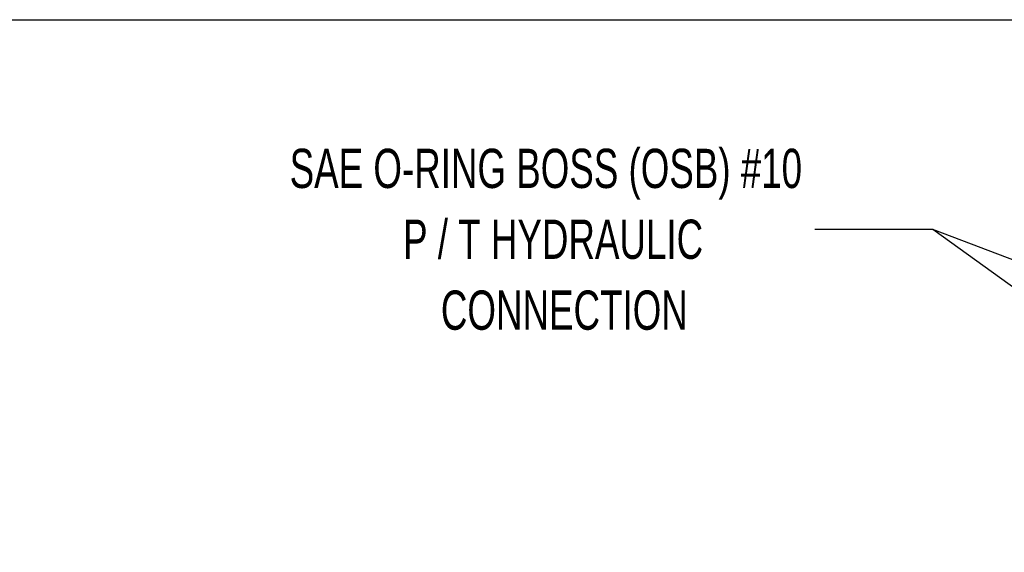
# Model space of a CAD drawing. Header units: inches. Extents: x 0.5 to 21.5, y 0.5 to 16.5.
# Tile 3 of 5: x 12.3 to 16.4, y 14.2 to 16.5. Entities that reach past the tile are written whole.
import ezdxf

# ---------------------------------------------------------------- set-up
doc = ezdxf.new("R2010")
doc.units = ezdxf.units.IN
doc.header["$LTSCALE"] = 2
doc.header["$MEASUREMENT"] = 0
doc.layers.add('TEXT', color=140, linetype='Continuous', lineweight=25)
doc.styles.add('SLDTEXTSTYLE0', font='TXT', dxfattribs={"width": 0.7})
doc.dimstyles.new('SLDDIMSTYLE2', dxfattribs={"dimtxt": 0.18, "dimasz": 0.26, "dimexe": 0, "dimexo": 0.0625, "dimgap": 0, "dimtad": 0, "dimtih": 1, "dimtoh": 1, "dimdec": 0, "dimrnd": 1e-09, "dimzin": 0, "dimdsep": 46, "dimtxsty": 'Standard', "dimsah": 1, "dimcen": 0.09, "dimadec": 0, "dimazin": 0, "dimtfac": 0.26, "dimtdec": 0, "dimtofl": 0, "dimtmove": 0, "dimatfit": 3, "dimfxl": 0, "dimfrac": 2, "dimtolj": 1, "dimtzin": 0, "dimarcsym": 0})

msp = doc.modelspace()

# ---------------------------------------------------------------- linework, layer by layer
at = {"layer": 'TEXT'}
msp.add_line((0.5, 16.5), (21.5, 16.5), dxfattribs=at)

# ---------------------------------------------------------------- texts
at = {"color": 7, "linetype": 'Continuous', "lineweight": 0, "attachment_point": 2, "style": 'SLDTEXTSTYLE0'}
for s, insert, char_height in [('SAE O-RING BOSS (OSB) #10', (14.4926, 15.9519), 0.166667), ('P / T HYDRAULIC', (14.5234, 15.651), 0.166667), ('CONNECTION', (14.5711, 15.35), 0.16667)]:
    msp.add_mtext(s, dxfattribs=dict(at, insert=insert, char_height=char_height))

# ---------------------------------------------------------------- leaders
at = {"color": 7, "linetype": 'Continuous', "lineweight": 0}
for points in [[(18.0343, 14.2381), (16.1354, 15.6092), (15.6354, 15.6092)], [(19.545, 14.3149), (16.1354, 15.6092), (15.6354, 15.6092)]]:
    msp.add_leader(points, dimstyle='SLDDIMSTYLE2', dxfattribs=at)

doc.saveas('drawing.dxf')
